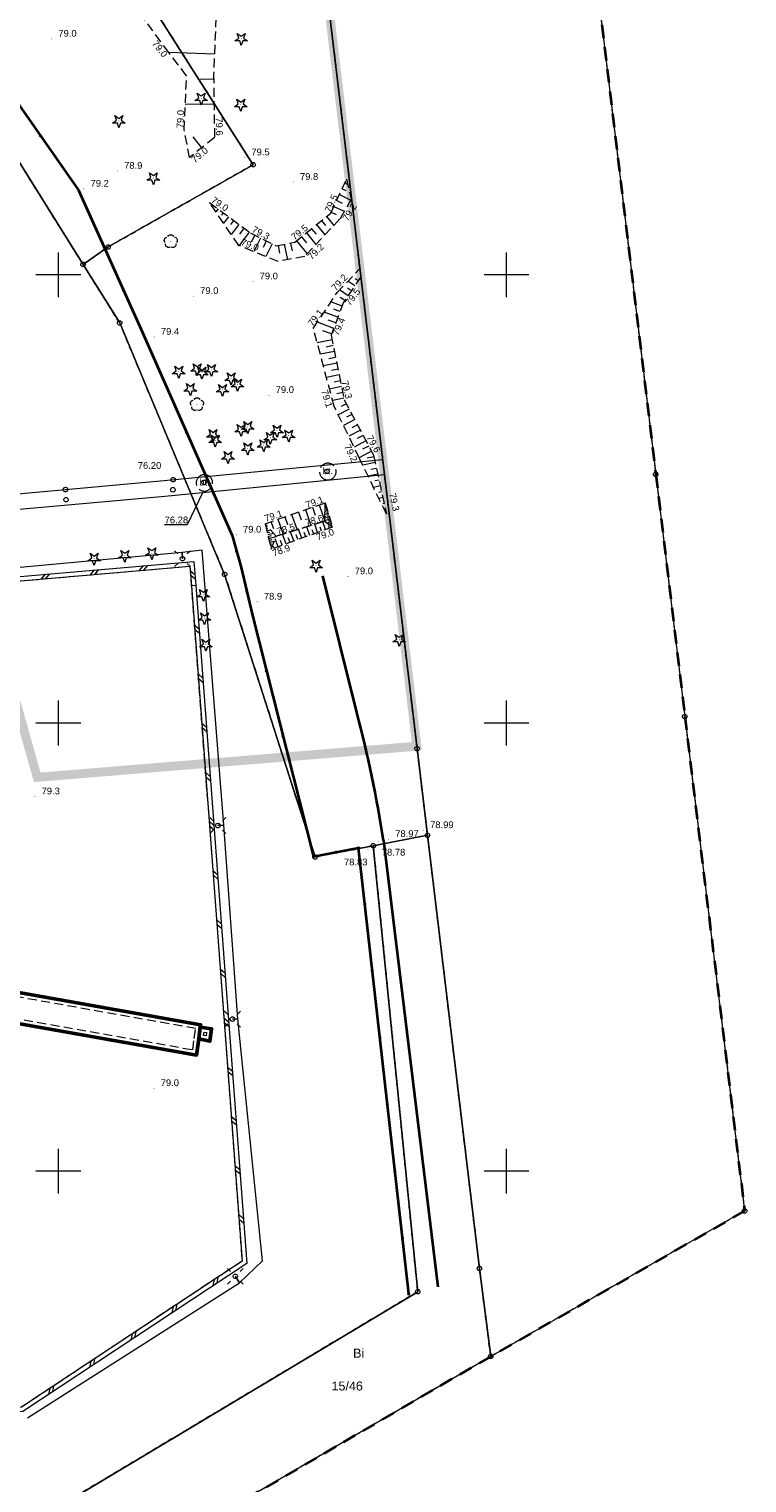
# Model space of a CAD drawing. Extents: x 6411274 to 6413600, y 5890750 to 5892331.
# Tile 7 of 22: x 6413097 to 6413177, y 5891065 to 5891227. Entities that reach past the tile are written whole.
import ezdxf
from ezdxf.enums import TextEntityAlignment as Align

# ---------------------------------------------------------------- set-up
doc = ezdxf.new("R2010")
doc.units = 0
for name, pattern in [('PRZER1-1', [1, 0.5, -0.5]), ('PRZER2-1', [1.5, 1, -0.5]), ('PRZER3-1', [2, 1.5, -0.5]), ('PRZER3-2', [2.5, 1.5, -1])]:
    doc.linetypes.add(name, pattern=pattern)
doc.layers.get('0').update_dxf_attribs({"linetype": 'CONTINUOUS'})
doc.layers.add('@zakres', color=30, linetype='CONTINUOUS')
for name, color, linetype, lineweight in [('GEPPGD', 7, 'CONTINUOUS', 18), ('GEPPGO', 7, 'CONTINUOUS', 18), ('GESDZI', 7, 'CONTINUOUS', 18), ('GESDZI_O', 7, 'CONTINUOUS', 18), ('GESJOB', 7, 'CONTINUOUS', 35), ('GSLDSO', 7, 'CONTINUOUS', 18), ('GSLKOG', 7, 'CONTINUOUS', 35), ('GSLTTK', 7, 'CONTINUOUS', 35), ('GSPWPN', 7, 'CONTINUOUS', 13), ('GSPWPN_O', 7, 'CONTINUOUS', 13), ('GSPWPS', 7, 'CONTINUOUS', 13), ('GSPWPS_O', 7, 'CONTINUOUS', 13), ('GSSBUD', 7, 'CONTINUOUS', 50), ('GSSOTW', 7, 'CONTINUOUS', 18), ('GSSOTW_O', 7, 'CONTINUOUS', 18), ('GSSTRZ', 7, 'CONTINUOUS', 18), ('GSSTZI', 7, 'CONTINUOUS', 18), ('GSSZSN', 7, 'CONTINUOUS', 18), ('GUPELA', 7, 'CONTINUOUS', 18), ('GUPIPP', 7, 'CONTINUOUS', 18), ('GUPISN', 7, 'CONTINUOUS', 18), ('GUPPRZ_O', 7, 'CONTINUOUS', 18)]:
    doc.layers.add(name, color=color, linetype=linetype, lineweight=lineweight)
for name, color, linetype, lineweight, true_color in [('GESUZY', 7, 'CONTINUOUS', 18, 0x008000), ('GESUZY_O', 7, 'CONTINUOUS', 18, 0x008000), ('GSPRDI', 7, 'CONTINUOUS', 18, 0x008000), ('GSPRDL', 7, 'CONTINUOUS', 18, 0x008000), ('GULCPR', 7, 'CONTINUOUS', 18, 0xd200d2), ('GULEPR', 1, 'CONTINUOUS', 18, 0xff0000), ('Ramka sekcyjna', 7, 'CONTINUOUS', 18, 0xa5007c)]:
    doc.layers.add(name, color=color, linetype=linetype, lineweight=lineweight, true_color=true_color)
doc.styles.add('Arial', font='Arial')

# ---------------------------------------------------------------- blocks, each defined once
blk = doc.blocks.new('GSPWPN1')
blk.add_hatch(color=0).paths.add_polyline_path([(-0.045, 0), (-0.043467, -0.011647), (-0.038971, -0.0225), (-0.03182, -0.03182), (-0.0225, -0.038971), (-0.011647, -0.043467), (0, -0.045), (0.011647, -0.043467), (0.0225, -0.038971), (0.03182, -0.03182), (0.038971, -0.0225), (0.043467, -0.011647), (0.045, 0), (0.043467, 0.011647), (0.038971, 0.0225), (0.03182, 0.03182), (0.0225, 0.038971), (0.011647, 0.043467), (0, 0.045), (-0.011647, 0.043467), (-0.0225, 0.038971), (-0.03182, 0.03182), (-0.038971, 0.0225), (-0.043467, 0.011647)])
blk = doc.blocks.new('GSPWPS1')
blk.add_hatch(color=0).paths.add_polyline_path([(-0.045, 0), (-0.043467, -0.011647), (-0.038971, -0.0225), (-0.03182, -0.03182), (-0.0225, -0.038971), (-0.011647, -0.043467), (0, -0.045), (0.011647, -0.043467), (0.0225, -0.038971), (0.03182, -0.03182), (0.038971, -0.0225), (0.043467, -0.011647), (0.045, 0), (0.043467, 0.011647), (0.038971, 0.0225), (0.03182, 0.03182), (0.0225, 0.038971), (0.011647, 0.043467), (0, 0.045), (-0.011647, 0.043467), (-0.0225, 0.038971), (-0.03182, 0.03182), (-0.038971, 0.0225), (-0.043467, 0.011647)])
blk = doc.blocks.new('GSPRDI1')
blk.add_hatch(color=0).paths.add_polyline_path([(0, -0.045), (0.013906, -0.042798), (0.02645, -0.036406), (0.036406, -0.02645), (0.042798, -0.013906), (0.045, 0), (0.042798, 0.013906), (0.036406, 0.02645), (0.02645, 0.036406), (0.013906, 0.042798), (0, 0.045), (-0.013906, 0.042798), (-0.02645, 0.036406), (-0.036406, 0.02645), (-0.042798, 0.013906), (-0.045, 0), (-0.042798, -0.013906), (-0.036406, -0.02645), (-0.02645, -0.036406), (-0.013906, -0.042798)])
at = {"color": 0}
blk.add_lwpolyline([(0.272471, 0.088531), (0.713338, -0.231778), (0.168396, -0.231778), (0, -0.750048), (-0.168396, -0.231778), (-0.713338, -0.231778), (-0.272471, 0.088531), (-0.440867, 0.606801), (0, 0.286493), (0.440867, 0.606801)], close=True, dxfattribs=at)
blk = doc.blocks.new('GSPRDL1')
blk.add_hatch(color=0).paths.add_polyline_path([(0, -0.045), (0.013906, -0.042798), (0.02645, -0.036406), (0.036406, -0.02645), (0.042798, -0.013906), (0.045, 0), (0.042798, 0.013906), (0.036406, 0.02645), (0.02645, 0.036406), (0.013906, 0.042798), (0, 0.045), (-0.013906, 0.042798), (-0.02645, 0.036406), (-0.036406, 0.02645), (-0.042798, 0.013906), (-0.045, 0), (-0.042798, -0.013906), (-0.036406, -0.02645), (-0.02645, -0.036406), (-0.013906, -0.042798)])
at = {"color": 0}
for points in [[(-0.635969, -0.134326), (-0.70458, -0.024001), (-0.731429, 0.103115), (-0.713292, 0.231763), (-0.652348, 0.346501), (-0.55591, 0.433559), (-0.435555, 0.482485)], [(-0.324277, 0.563333), (-0.240553, 0.662679), (-0.127956, 0.727494), (0, 0.75), (0.127956, 0.727494), (0.240553, 0.662679), (0.324277, 0.563333)], [(0.435555, 0.482485), (0.55591, 0.433559), (0.652348, 0.346501), (0.713292, 0.231763), (0.731429, 0.103115), (0.70458, -0.024001), (0.635969, -0.134326)], [(-0.068773, -0.646351), (-0.194901, -0.677512), (-0.324092, -0.663766), (-0.440839, -0.606763), (-0.531129, -0.513345), (-0.584125, -0.394725), (-0.593465, -0.265141)], [(0.593465, -0.265141), (0.584125, -0.394725), (0.531129, -0.513345), (0.440839, -0.606763), (0.324092, -0.663766), (0.194901, -0.677512), (0.068773, -0.646351)]]:
    blk.add_lwpolyline(points, dxfattribs=at)
blk = doc.blocks.new('GUPELA2')
blk.add_hatch(color=0).paths.add_polyline_path([(-0.001087, 0.044987), (0.011881, 0.043403), (0.021281, 0.03965), (0.030065, 0.033482), (0.038133, 0.023893), (0.043117, 0.012881), (0.044986, 0.001113), (0.044323, -0.007777), (0.040557, -0.019497), (0.033417, -0.030138), (0.024849, -0.037517), (0.013788, -0.042836), (0.002013, -0.044955), (-0.00982, -0.043916), (-0.020466, -0.040077), (-0.029541, -0.033946), (-0.036867, -0.025804), (-0.04187, -0.01649), (-0.04461, -0.005909), (-0.044532, 0.006476), (-0.041285, 0.017903), (-0.034764, 0.028574), (-0.024479, 0.03776), (-0.013449, 0.042943)])
at = {"color": 0}
for points in [[(-0.883883, 0.883883), (-0.53033, 0.53033)], [(0.883883, 0.883883), (0.53033, 0.53033)], [(-0.883883, -0.883883), (-0.53033, -0.53033)], [(0.883883, -0.883883), (0.53033, -0.53033)]]:
    blk.add_lwpolyline(points, dxfattribs=at)
blk = doc.blocks.new('GUPELA1')
at = {"color": 0}
blk.add_lwpolyline([(0, 0.25), (0.064705, 0.241481), (0.125, 0.216506), (0.176777, 0.176777), (0.216506, 0.125), (0.241481, 0.064705), (0.25, 0), (0.241481, -0.064705), (0.216506, -0.125), (0.176777, -0.176777), (0.125, -0.216506), (0.064705, -0.241481), (0, -0.25), (-0.064705, -0.241481), (-0.125, -0.216506), (-0.176777, -0.176777), (-0.216506, -0.125), (-0.241481, -0.064705), (-0.25, 0), (-0.241481, 0.064705), (-0.216506, 0.125), (-0.176777, 0.176777), (-0.125, 0.216506), (-0.064705, 0.241481)], close=True, dxfattribs=at)
blk = doc.blocks.new('GUPIPP1')
at = {"color": 0}
blk.add_lwpolyline([(0, 0.25), (0.064705, 0.241481), (0.125, 0.216506), (0.176777, 0.176777), (0.216506, 0.125), (0.241481, 0.064705), (0.25, 0), (0.241481, -0.064705), (0.216506, -0.125), (0.176777, -0.176777), (0.125, -0.216506), (0.064705, -0.241481), (0, -0.25), (-0.064705, -0.241481), (-0.125, -0.216506), (-0.176777, -0.176777), (-0.216506, -0.125), (-0.241481, -0.064705), (-0.25, 0), (-0.241481, 0.064705), (-0.216506, 0.125), (-0.176777, 0.176777), (-0.125, 0.216506), (-0.064705, 0.241481)], close=True, dxfattribs=at)
blk = doc.blocks.new('GUPISN1')
at = {"color": 0}
blk.add_lwpolyline([(0, 0.25), (0.064705, 0.241481), (0.125, 0.216506), (0.176777, 0.176777), (0.216506, 0.125), (0.241481, 0.064705), (0.25, 0), (0.241481, -0.064705), (0.216506, -0.125), (0.176777, -0.176777), (0.125, -0.216506), (0.064705, -0.241481), (0, -0.25), (-0.064705, -0.241481), (-0.125, -0.216506), (-0.176777, -0.176777), (-0.216506, -0.125), (-0.241481, -0.064705), (-0.25, 0), (-0.241481, 0.064705), (-0.216506, 0.125), (-0.176777, 0.176777), (-0.125, 0.216506), (-0.064705, 0.241481)], close=True, dxfattribs=at)
blk = doc.blocks.new('GEPPGO1_1')
at = {"color": 0}
blk.add_lwpolyline([(0, 0.25), (0.077254, 0.237764), (0.146946, 0.202254), (0.202254, 0.146946), (0.237764, 0.077254), (0.25, 0), (0.237764, -0.077254), (0.202254, -0.146946), (0.146946, -0.202254), (0.077254, -0.237764), (0, -0.25), (-0.077254, -0.237764), (-0.146946, -0.202254), (-0.202254, -0.146946), (-0.237764, -0.077254), (-0.25, 0), (-0.237764, 0.077254), (-0.202254, 0.146946), (-0.146946, 0.202254), (-0.077254, 0.237764)], close=True, dxfattribs=at)
blk = doc.blocks.new('GEPPGD1_1')
at = {"color": 0}
blk.add_lwpolyline([(0, 0.25), (0.077254, 0.237764), (0.146946, 0.202254), (0.202254, 0.146946), (0.237764, 0.077254), (0.25, 0), (0.237764, -0.077254), (0.202254, -0.146946), (0.146946, -0.202254), (0.077254, -0.237764), (0, -0.25), (-0.077254, -0.237764), (-0.146946, -0.202254), (-0.202254, -0.146946), (-0.237764, -0.077254), (-0.25, 0), (-0.237764, 0.077254), (-0.202254, 0.146946), (-0.146946, 0.202254), (-0.077254, 0.237764)], close=True, dxfattribs=at)
blk = doc.blocks.new('ODTN_1')
at = {"color": 0}
for points in [[(-0.5, -0.25), (0, 0.25)], [(0, -0.25), (0.5, 0.25)]]:
    blk.add_lwpolyline(points, dxfattribs=at)
blk = doc.blocks.new('GSLDSO2')
at = {"color": 0}
blk.add_lwpolyline([(0, 0.25), (0, -0.25)], dxfattribs=at)
blk = doc.blocks.new('KOLO')
blk.add_hatch(color=0).paths.add_polyline_path([(-0.175, 0), (-0.169037, -0.045293), (-0.151554, -0.0875), (-0.123744, -0.123744), (-0.0875, -0.151554), (-0.045293, -0.169037), (0, -0.175), (0.045293, -0.169037), (0.0875, -0.151554), (0.123744, -0.123744), (0.151554, -0.0875), (0.169037, -0.045293), (0.175, 0), (0.169037, 0.045293), (0.151554, 0.0875), (0.123744, 0.123744), (0.0875, 0.151554), (0.045293, 0.169037), (0, 0.175), (-0.045293, 0.169037), (-0.0875, 0.151554), (-0.123744, 0.123744), (-0.151554, 0.0875), (-0.169037, 0.045293)])
blk = doc.blocks.new('GSLKOG1')
blk.add_hatch(color=0).paths.add_polyline_path([(-0.175, 0), (-0.169037, -0.045293), (-0.151554, -0.0875), (-0.123744, -0.123744), (-0.0875, -0.151554), (-0.045293, -0.169037), (0, -0.175), (0.045293, -0.169037), (0.0875, -0.151554), (0.123744, -0.123744), (0.151554, -0.0875), (0.169037, -0.045293), (0.175, 0), (0.169037, 0.045293), (0.151554, 0.0875), (0.123744, 0.123744), (0.0875, 0.151554), (0.045293, 0.169037), (0, 0.175), (-0.045293, 0.169037), (-0.0875, 0.151554), (-0.123744, 0.123744), (-0.151554, 0.0875), (-0.169037, 0.045293)])

msp = doc.modelspace()

# ---------------------------------------------------------------- linework, layer by layer
at = {"layer": '@zakres', "linetype": 'PRZER3-2', "const_width": 1}
msp.add_lwpolyline([(6413112.78, 5891374.8), (6413060.49, 5891370.92), (6413045.21, 5891343.97), (6412978.93, 5891340.25), (6412981.86, 5891299.8), (6413032.81, 5891275.18), (6413083.63, 5891193.65), (6413097.64, 5891143.94), (6413140, 5891147.41), (6413128.17, 5891246.71), (6413116.37, 5891344.95)], close=True, dxfattribs=at)
at = {"layer": 'GESDZI', "color": 7, "linetype": 'Continuous', "lineweight": 18, "elevation": 10.22}
msp.add_lwpolyline([(6413145.68, 5891455.6), (6413141.17, 5891390.29), (6413157.95, 5891250.25), (6413166.66, 5891177.74), (6413169.9, 5891150.72), (6413176.58, 5891095.56), (6413148.24, 5891079.32), (6413146.99, 5891089.14), (6413141.19, 5891137.48), (6413140.03, 5891147.15), (6413128.17, 5891246.71), (6413116.37, 5891344.95), (6413111.7, 5891383.81), (6413103.43, 5891408.84), (6413090.49, 5891448.01), (6413081.99, 5891445.41), (6413081.41, 5891447.23)], dxfattribs=at)
for points in [[(6413141.19, 5891137.48), (6413135.14, 5891136.3), (6413128.65, 5891135.05), (6413118.55, 5891166.59), (6413106.84, 5891194.64), (6413102.76, 5891201.17), (6413105.56, 5891203.12), (6413121.73, 5891212.3), (6413063.28, 5891304.13), (6413060.38, 5891310), (6413078.98, 5891341.99), (6413116.37, 5891344.95), (6413128.17, 5891246.71), (6413140.03, 5891147.15)], [(6412875.65, 5891161.65), (6412901.31, 5891163.65), (6412896.32, 5891228.34), (6412920.47, 5891230.22), (6412914.28, 5891309.98), (6412984.08, 5891315.41), (6412984.81, 5891305.99), (6413000.81, 5891307.4), (6413009.33, 5891280.16), (6413021.87, 5891243.03), (6413074.1, 5891247.1), (6413102.76, 5891201.17), (6413106.84, 5891194.64), (6413118.55, 5891166.59), (6413128.65, 5891135.05), (6413135.14, 5891136.3), (6413140.1, 5891086.54), (6413035.1, 5891023.7), (6412895.37, 5891128.2), (6412877.2, 5891141.73)], [(6413121.73, 5891212.3), (6413105.56, 5891203.12), (6413102.76, 5891201.17), (6413074.1, 5891247.1), (6413051.3, 5891283.63), (6413062.32, 5891284.54), (6413060.38, 5891310), (6413063.28, 5891304.13)], [(6413135.14, 5891136.3), (6413141.19, 5891137.48), (6413146.99, 5891089.14), (6413148.24, 5891079.32), (6413116.44, 5891060.81), (6413041.49, 5891015.7), (6413035.1, 5891023.7), (6413140.1, 5891086.54)]]:
    msp.add_lwpolyline(points, close=True, dxfattribs=at)
at = {"layer": 'GESJOB', "color": 7, "linetype": 'PRZER3-2', "lineweight": 35, "elevation": 10.22}
msp.add_lwpolyline([(6413098.2, 5891748.24), (6413109.98, 5891650.66), (6413123.41, 5891537.93), (6413142.81, 5891481.56), (6413145.17, 5891473.71), (6413146.18, 5891465.84), (6413145.68, 5891455.6), (6413141.17, 5891390.29), (6413157.95, 5891250.25), (6413166.66, 5891177.74), (6413169.9, 5891150.72), (6413176.58, 5891095.56), (6413148.24, 5891079.32), (6413116.44, 5891060.81)], dxfattribs=at)
at = {"layer": 'GESUZY', "color": 96, "linetype": 'PRZER1-1', "lineweight": 18, "true_color": 0x008000, "elevation": 10.08}
for points in [[(6413035.1, 5891023.7), (6413140.1, 5891086.54), (6413135.14, 5891136.3), (6413128.65, 5891135.05), (6413118.55, 5891166.59), (6413106.84, 5891194.64), (6413102.76, 5891201.17), (6413105.56, 5891203.12), (6413121.73, 5891212.3), (6413063.28, 5891304.13), (6413060.38, 5891310), (6413045.68, 5891339.7), (6412994.99, 5891442.15), (6412987.15, 5891491.85)], [(6413145.68, 5891455.6), (6413141.17, 5891390.29), (6413157.95, 5891250.25), (6413166.66, 5891177.74), (6413169.9, 5891150.72), (6413176.58, 5891095.56), (6413148.24, 5891079.32), (6413146.99, 5891089.14), (6413141.19, 5891137.48), (6413140.03, 5891147.15), (6413128.17, 5891246.71), (6413116.37, 5891344.95), (6413111.7, 5891383.81), (6413103.43, 5891408.84), (6413090.49, 5891448.01), (6413081.99, 5891445.41), (6413081.41, 5891447.23)], [(6413081.41, 5891447.23), (6413081.99, 5891445.41), (6413090.49, 5891448.01), (6413103.43, 5891408.84), (6413111.7, 5891383.81), (6413116.37, 5891344.95), (6413128.17, 5891246.71), (6413140.03, 5891147.15), (6413141.19, 5891137.48), (6413146.99, 5891089.14), (6413148.24, 5891079.32), (6413116.44, 5891060.81)], [(6412833.1, 5891293.65), (6412861.22, 5891295.83), (6412865.2, 5891296.14), (6412867.79, 5891262.84), (6412870.62, 5891226.35), (6412896.32, 5891228.34), (6412920.47, 5891230.22), (6412914.28, 5891309.98), (6412984.08, 5891315.41), (6413014, 5891317.73), (6413018.53, 5891308.96), (6413032.43, 5891282.07), (6413051.3, 5891283.63), (6413074.1, 5891247.1), (6413102.76, 5891201.17), (6413106.84, 5891194.64), (6413118.55, 5891166.59), (6413128.65, 5891135.05), (6413135.14, 5891136.3), (6413140.1, 5891086.54), (6413035.1, 5891023.7), (6412895.37, 5891128.2), (6412877.2, 5891141.73), (6412824.07, 5891181.29)]]:
    msp.add_lwpolyline(points, dxfattribs=at)
msp.add_lwpolyline([(6413121.73, 5891212.3), (6413105.56, 5891203.12), (6413102.76, 5891201.17), (6413074.1, 5891247.1), (6413051.3, 5891283.63), (6413032.43, 5891282.07), (6413018.53, 5891308.96), (6413014, 5891317.73), (6413009.01, 5891327.37), (6413003.68, 5891336.7), (6412983.94, 5891371.29), (6412973.62, 5891440.78), (6412994.99, 5891442.15), (6413045.68, 5891339.7), (6413060.38, 5891310), (6413063.28, 5891304.13)], close=True, dxfattribs=at)
at = {"layer": 'GSLDSO', "color": 7, "linetype": 'Continuous', "lineweight": 18, "elevation": 10.18}
for points in [[(6413021.95, 5891159.97), (6413115.13, 5891168.04), (6413115.34, 5891165.35)], [(6413021.99, 5891159.47), (6413114.67, 5891167.5), (6413114.84, 5891165.31)], [(6413115.34, 5891165.35), (6413121.03, 5891089.7), (6413096.03, 5891073.16), (6412998.05, 5891066.44), (6412990.08, 5891072.15), (6412925.12, 5891122.1)], [(6413114.84, 5891165.31), (6413120.51, 5891089.96), (6413095.87, 5891073.65), (6412998.2, 5891066.95), (6412990.38, 5891072.55), (6412925.43, 5891122.49)]]:
    msp.add_lwpolyline(points, dxfattribs=at)
at = {"layer": 'GSLKOG', "color": 7, "linetype": 'Continuous', "lineweight": 35, "elevation": 10.18}
for points in [[(6413012.24, 5891290.42), (6413017.98, 5891290.8), (6413030.72, 5891290.15), (6413046.31, 5891289.35), (6413046.57, 5891289.15), (6413080.89, 5891240.02), (6413102.26, 5891209.44), (6413109.25, 5891193.9), (6413119.39, 5891170.91), (6413120.4, 5891167.36), (6413121.65, 5891161.99), (6413128.46, 5891135.09), (6413133.49, 5891136.06)], [(6413139.09, 5891086.29), (6413133.49, 5891136.06)]]:
    msp.add_lwpolyline(points, dxfattribs=at)
at = {"layer": 'GSLTTK', "color": 7, "linetype": 'Continuous', "lineweight": 35, "elevation": 10.18}
msp.add_lwpolyline([(6413136.28, 5891136.88, 0.027133), (6413133.3, 5891151.18), (6413129.5, 5891166.42)], format="xyb", dxfattribs=at)
msp.add_lwpolyline([(6413136.28, 5891136.88), (6413142.35, 5891087.07)], dxfattribs=at)
at = {"layer": 'GSSBUD', "color": 7, "linetype": 'Continuous', "lineweight": 50, "elevation": 10.18}
for points in [[(6412968.38, 5891142.63), (6412968.69, 5891138.99), (6413115.42, 5891112.95), (6413115.66, 5891114.74), (6413115.83, 5891116.06), (6413115.87, 5891116.32), (6412970.14, 5891142.23), (6412970.1, 5891142.78)], [(6413115.66, 5891114.74), (6413115.83, 5891116.06), (6413117.1, 5891115.88), (6413116.91, 5891114.49)]]:
    msp.add_lwpolyline(points, close=True, dxfattribs=at)
at = {"layer": 'GSSBUD', "color": 7, "linetype": 'PRZER2-1', "lineweight": 18, "elevation": 10.18}
for points in [[(6412968.92, 5891142.18), (6412969.16, 5891139.42), (6413114.99, 5891113.54), (6413115.16, 5891114.8), (6413115.31, 5891115.91), (6412969.68, 5891141.81), (6412969.64, 5891142.24)], [(6413116.21, 5891115.14), (6413116.26, 5891115.5), (6413116.54, 5891115.46), (6413116.49, 5891115.08)]]:
    msp.add_lwpolyline(points, close=True, dxfattribs=at)
at = {"layer": 'GSSOTW', "color": 7, "linetype": 'PRZER3-1', "lineweight": 18, "elevation": 10.18}
for points in [[(6413116.08, 5891177.68, -0.300356), (6413117.03, 5891177.34, -3.329381)], [(6413130.52, 5891178.87, -0.695614), (6413130.25, 5891177.15, -1.437578)]]:
    msp.add_lwpolyline(points, format="xyb", close=True, dxfattribs=at)
at = {"layer": 'GSSTRZ', "color": 7, "linetype": 'Continuous', "lineweight": 18, "elevation": 10.34}
msp.add_lwpolyline([(6413145.68, 5891455.6), (6413141.17, 5891390.29), (6413157.95, 5891250.25), (6413166.66, 5891177.74), (6413169.9, 5891150.72), (6413176.58, 5891095.56), (6413148.24, 5891079.32), (6413146.99, 5891089.14), (6413141.19, 5891137.48), (6413140.03, 5891147.15), (6413128.17, 5891246.71), (6413116.37, 5891344.95), (6413111.7, 5891383.81), (6413103.43, 5891408.84), (6413090.49, 5891448.01), (6413081.99, 5891445.41), (6413081.41, 5891447.23)], dxfattribs=at)
at = {"layer": 'GSSTZI', "color": 7, "linetype": 'PRZER2-1', "lineweight": 18, "elevation": 10.1}
msp.add_lwpolyline([(6412952.26, 5891153.52), (6413013.23, 5891158.72), (6413013.21, 5891158.97), (6413021.97, 5891159.72), (6413021.99, 5891159.47), (6413114.67, 5891167.5), (6413120.51, 5891089.96), (6413095.87, 5891073.65), (6412998.2, 5891066.95), (6412925.52, 5891122.31), (6412923.27, 5891151.27), (6412925.85, 5891151.4), (6412925.84, 5891151.65)], dxfattribs=at)
at = {"layer": 'GSSZSN', "color": 7, "linetype": 'PRZER2-1', "lineweight": 18, "elevation": 10.06}
msp.add_lwpolyline([(6413117.58, 5891228.66), (6413117.32, 5891222.39), (6413117.42, 5891215.32), (6413114.65, 5891213.1), (6413114.03, 5891216.2), (6413114.31, 5891222.23), (6413112.33, 5891224.81), (6413106.37, 5891232.94)], dxfattribs=at)
at = {"layer": 'GSSZSN', "color": 7, "linetype": 'Continuous', "lineweight": 18, "elevation": 10.06}
for points in [[(6413117.41, 5891224.62), (6413112.32, 5891224.83)], [(6413117.33, 5891221.84), (6413115.81, 5891221.82)], [(6413117.37, 5891219.06), (6413114.16, 5891219.02)], [(6413116, 5891214.18), (6413115.03, 5891215.4)], [(6413131.97, 5891210.26), (6413132.3, 5891210.1)], [(6413131.36, 5891208.96), (6413132.64, 5891208.36)], [(6413131.66, 5891209.61), (6413132.08, 5891209.41)], [(6413117.25, 5891207.79), (6413117.2, 5891207.72)], [(6413117.83, 5891207.36), (6413117.58, 5891207.03)], [(6413118.4, 5891206.93), (6413118.21, 5891206.67)], [(6413130.45, 5891207), (6413131, 5891206.74)], [(6413130.75, 5891207.65), (6413131.91, 5891207.11)], [(6413131.06, 5891208.3), (6413131.67, 5891208.02)], [(6413118.98, 5891206.5), (6413118.44, 5891205.77)], [(6413119.56, 5891206.07), (6413119.21, 5891205.61)], [(6413120.14, 5891205.64), (6413119.3, 5891204.52)], [(6413128.81, 5891205.61), (6413129.74, 5891204.47)], [(6413129.37, 5891206.06), (6413129.8, 5891205.53)], [(6413129.93, 5891206.51), (6413130.73, 5891205.52)], [(6413121.29, 5891204.79), (6413120.16, 5891203.27)], [(6413120.71, 5891205.22), (6413120.22, 5891204.55)], [(6413121.91, 5891204.43), (6413121.53, 5891203.65)], [(6413122.56, 5891204.11), (6413121.81, 5891202.6)], [(6413123.2, 5891203.8), (6413122.84, 5891203.06)], [(6413126.57, 5891203.81), (6413127.75, 5891202.35)], [(6413127.13, 5891204.26), (6413127.69, 5891203.57)], [(6413127.69, 5891204.71), (6413128.74, 5891203.41)], [(6413128.25, 5891205.16), (6413128.75, 5891204.55)], [(6413123.85, 5891203.48), (6413123.14, 5891202.06)], [(6413124.51, 5891203.28), (6413124.68, 5891202.42)], [(6413125.21, 5891203.42), (6413125.56, 5891201.7)], [(6413125.92, 5891203.56), (6413126.09, 5891202.7)], [(6413133.07, 5891198.79), (6413132.31, 5891199.3)], [(6413133.44, 5891199.34), (6413133.11, 5891199.56)], [(6413132.32, 5891197.68), (6413131.38, 5891198.32)], [(6413131.95, 5891197.13), (6413131.45, 5891197.47)], [(6413132.7, 5891198.23), (6413132.27, 5891198.52)], [(6413131.19, 5891195.29), (6413129.66, 5891195.86)], [(6413131.66, 5891196.53), (6413130.42, 5891197)], [(6413131.42, 5891195.91), (6413130.73, 5891196.17)], [(6413130.72, 5891194.04), (6413128.91, 5891194.72)], [(6413130.95, 5891194.66), (6413130.12, 5891194.97)], [(6413130.55, 5891192.77), (6413128.88, 5891192.43)], [(6413130.49, 5891193.41), (6413129.51, 5891193.78)], [(6413130.81, 5891191.46), (6413129.23, 5891191.14)], [(6413130.68, 5891192.11), (6413129.87, 5891191.95)], [(6413130.94, 5891190.8), (6413130.17, 5891190.65)], [(6413131.08, 5891190.15), (6413129.57, 5891189.85)], [(6413131.21, 5891189.5), (6413130.48, 5891189.35)], [(6413131.34, 5891188.84), (6413129.92, 5891188.56)], [(6413131.61, 5891187.54), (6413130.27, 5891187.27)], [(6413131.48, 5891188.19), (6413130.78, 5891188.05)], [(6413131.87, 5891186.23), (6413130.61, 5891185.97)], [(6413131.74, 5891186.88), (6413131.09, 5891186.75)], [(6413132.45, 5891185.03), (6413131.24, 5891184.39)], [(6413132.14, 5891185.62), (6413131.54, 5891185.31)], [(6413132.76, 5891184.44), (6413132.15, 5891184.12)], [(6413133.07, 5891183.85), (6413131.82, 5891183.19)], [(6413133.7, 5891182.68), (6413132.4, 5891181.99)], [(6413133.38, 5891183.27), (6413132.75, 5891182.93)], [(6413134.32, 5891181.5), (6413132.99, 5891180.79)], [(6413134.01, 5891182.09), (6413133.35, 5891181.74)], [(6413134.63, 5891180.91), (6413133.95, 5891180.55)], [(6413134.94, 5891180.32), (6413133.57, 5891179.59)], [(6413135.21, 5891179.71), (6413134.44, 5891179.55)], [(6413135.36, 5891179.06), (6413133.97, 5891178.76)], [(6413135.64, 5891177.76), (6413134.57, 5891177.53)], [(6413135.5, 5891178.41), (6413134.88, 5891178.28)], [(6413135.92, 5891176.46), (6413135.17, 5891176.29)], [(6413135.78, 5891177.11), (6413135.32, 5891177.01)], [(6413129.8, 5891174.46), (6413129.79, 5891174.45)], [(6413136.06, 5891175.8), (6413135.76, 5891175.74)], [(6413136.2, 5891175.15), (6413135.76, 5891175.06)], [(6413136.35, 5891174.5), (6413136.2, 5891174.47)], [(6413125.26, 5891173), (6413125.55, 5891172.16)], [(6413126.03, 5891173.27), (6413126.63, 5891171.57)], [(6413126.81, 5891173.54), (6413127.11, 5891172.67)], [(6413127.58, 5891173.81), (6413128.19, 5891172.04)], [(6413128.35, 5891174.08), (6413128.66, 5891173.18)], [(6413129.12, 5891174.34), (6413129.71, 5891172.63)], [(6413130.22, 5891173.06), (6413129.72, 5891172.91)], [(6413130.13, 5891173.37), (6413129.73, 5891173.25)], [(6413130.04, 5891173.68), (6413129.74, 5891173.59)], [(6413129.94, 5891173.99), (6413129.75, 5891173.93)], [(6413129.85, 5891174.3), (6413129.76, 5891174.27)], [(6413129.9, 5891174.15), (6413129.83, 5891174.12)], [(6413129.99, 5891173.84), (6413129.87, 5891173.8)], [(6413130.08, 5891173.53), (6413129.91, 5891173.47)], [(6413130.17, 5891173.22), (6413129.95, 5891173.15)], [(6413130.27, 5891172.9), (6413129.99, 5891172.82)], [(6413136.49, 5891173.85), (6413136.36, 5891173.82)], [(6413123.1, 5891172.11), (6413123.14, 5891172.12)], [(6413123.15, 5891171.9), (6413123.34, 5891171.94)], [(6413123.21, 5891171.68), (6413123.36, 5891171.72)], [(6413123.26, 5891171.46), (6413123.68, 5891171.57)], [(6413123.31, 5891171.25), (6413123.58, 5891171.31)], [(6413123.36, 5891171.03), (6413124.02, 5891171.19)], [(6413123.72, 5891172.47), (6413123.99, 5891171.7)], [(6413124.49, 5891172.73), (6413125.07, 5891171.09)], [(6413126.29, 5891170.31), (6413125.91, 5891171.35)], [(6413127.17, 5891170.62), (6413126.81, 5891171.62)], [(6413127.61, 5891170.78), (6413127.43, 5891171.27)], [(6413128.05, 5891170.94), (6413127.71, 5891171.9)], [(6413128.49, 5891171.1), (6413128.32, 5891171.57)], [(6413128.93, 5891171.26), (6413128.6, 5891172.17)], [(6413129.37, 5891171.42), (6413129.21, 5891171.86)], [(6413129.81, 5891171.58), (6413129.5, 5891172.45)], [(6413130.31, 5891172.75), (6413129.71, 5891172.57)], [(6413130.41, 5891172.44), (6413129.98, 5891172.31)], [(6413130.36, 5891172.59), (6413130.09, 5891172.51)], [(6413130.25, 5891171.74), (6413130.16, 5891171.99)], [(6413130.45, 5891172.28), (6413130.3, 5891172.24)], [(6413130.5, 5891172.13), (6413130.3, 5891172.07)], [(6413130.55, 5891171.97), (6413130.5, 5891171.96)], [(6413123.42, 5891170.82), (6413123.8, 5891170.91)], [(6413123.47, 5891170.6), (6413124.3, 5891170.8)], [(6413123.52, 5891170.38), (6413123.86, 5891170.46)], [(6413123.57, 5891170.17), (6413124.1, 5891170.3)], [(6413123.62, 5891169.95), (6413123.82, 5891170)], [(6413123.68, 5891169.73), (6413123.91, 5891169.79)], [(6413124.09, 5891169.51), (6413124.02, 5891169.7)], [(6413124.53, 5891169.67), (6413124.21, 5891170.56)], [(6413124.97, 5891169.83), (6413124.77, 5891170.38)], [(6413125.41, 5891169.99), (6413125.02, 5891171.07)], [(6413125.85, 5891170.15), (6413125.66, 5891170.68)], [(6413126.73, 5891170.47), (6413126.55, 5891170.98)], [(6413123.73, 5891169.52), (6413123.77, 5891169.53)]]:
    msp.add_lwpolyline(points, dxfattribs=at)
at = {"layer": 'GSSZSN', "color": 7, "linetype": 'PRZER2-1', "lineweight": 18, "elevation": 10.06}
for points in [[(6413116.86, 5891208.08), (6413121.46, 5891204.66), (6413124.32, 5891203.24), (6413126.39, 5891203.66), (6413130.4, 5891206.89), (6413132.17, 5891210.7), (6413132.68, 5891208.44), (6413131.42, 5891206.26), (6413127.48, 5891202.06), (6413124.52, 5891201.5), (6413120.14, 5891203.28)], [(6413133.74, 5891199.78), (6413131.79, 5891196.89), (6413130.44, 5891193.29), (6413131.91, 5891186.05), (6413135.18, 5891179.87), (6413136.6, 5891173.33), (6413133.6, 5891179.53), (6413130.79, 5891185.32), (6413128.45, 5891194.03), (6413131.1, 5891198.03), (6413133.62, 5891200.68)], [(6413123.07, 5891172.24), (6413129.77, 5891174.57), (6413129.71, 5891172.51), (6413124.32, 5891170.86)], [(6413129.77, 5891174.57), (6413130.58, 5891171.86), (6413129.71, 5891172.51)], [(6413123.07, 5891172.24), (6413123.76, 5891169.39), (6413124.32, 5891170.86)], [(6413130.58, 5891171.86), (6413123.76, 5891169.39), (6413124.32, 5891170.86), (6413129.71, 5891172.51)]]:
    msp.add_lwpolyline(points, close=True, dxfattribs=at)
at = {"layer": 'GULCPR', "color": 212, "linetype": 'Continuous', "lineweight": 18, "true_color": 0xd200d2, "elevation": 10.14}
for points in [[(6413136.2, 5891179.35), (6413111.8, 5891177.02), (6413026.89, 5891169.29), (6413001.99, 5891167.07), (6412999.57, 5891201.95), (6412979, 5891200.43)], [(6413136.4, 5891177.69), (6413116.09, 5891175.7), (6413111.87, 5891175.28), (6413026.9, 5891167.67), (6413000.44, 5891165.33), (6412998.01, 5891200.14), (6412979.13, 5891198.69)]]:
    msp.add_lwpolyline(points, dxfattribs=at)
at = {"layer": 'GULEPR', "color": 1, "linetype": 'Continuous', "lineweight": 18, "true_color": 0xff0000, "elevation": 10.14}
msp.add_lwpolyline([(6413096.56, 5891072.48), (6413120.21, 5891087.54), (6413119.75, 5891088.25), (6413120.21, 5891087.54), (6413122.77, 5891089.98), (6413120.03, 5891117), (6413119.43, 5891116.96), (6413120.03, 5891117), (6413118.45, 5891138.61), (6413117.8, 5891138.56), (6413118.45, 5891138.61), (6413116.04, 5891169.27), (6413113.8, 5891169.04), (6413113.85, 5891168.34), (6413113.8, 5891169.04), (6413080.81, 5891165.98)], dxfattribs=at)
at = {"layer": 'GUPPRZ_O', "color": 212, "linetype": 'Continuous', "lineweight": 13, "true_color": 0xd200d2, "elevation": 10.8, "flags": 128}
msp.add_lwpolyline([(6413116.09, 5891175.7), (6413114.38, 5891172.12), (6413111.86, 5891172.12)], dxfattribs=at)
at = {"layer": 'Ramka sekcyjna', "color": 224, "linetype": 'Continuous', "lineweight": 18, "true_color": 0xa5007c, "elevation": 100, "flags": 128}
for points in [[(6413100, 5891197.5), (6413100, 5891202.5)], [(6413150, 5891197.5), (6413150, 5891202.5)], [(6413102.5, 5891200), (6413097.5, 5891200)], [(6413152.5, 5891200), (6413147.5, 5891200)], [(6413100, 5891147.5), (6413100, 5891152.5)], [(6413150, 5891147.5), (6413150, 5891152.5)], [(6413102.5, 5891150), (6413097.5, 5891150)], [(6413152.5, 5891150), (6413147.5, 5891150)], [(6413100, 5891097.5), (6413100, 5891102.5)], [(6413150, 5891097.5), (6413150, 5891102.5)], [(6413102.5, 5891100), (6413097.5, 5891100)], [(6413152.5, 5891100), (6413147.5, 5891100)]]:
    msp.add_lwpolyline(points, dxfattribs=at)

# ---------------------------------------------------------------- block references
at = {"layer": 'GEPPGD', "color": 7, "linetype": 'Continuous', "lineweight": 18}
for p in [(6413121.73, 5891212.3, 10.24), (6413105.56, 5891203.12, 10.24), (6413102.76, 5891201.17, 10.24), (6413106.84, 5891194.64, 10.24), (6413118.55, 5891166.59, 10.24), (6413140.03, 5891147.15, 10.24), (6413141.19, 5891137.48, 10.24), (6413135.14, 5891136.3, 10.24), (6413128.65, 5891135.05, 10.24), (6413146.99, 5891089.14, 10.24), (6413140.1, 5891086.54, 10.24)]:
    msp.add_blockref('GEPPGD1_1', p, dxfattribs=at)
at = {"layer": 'GEPPGO', "color": 7, "linetype": 'Continuous', "lineweight": 18}
for p in [(6413166.66, 5891177.74, 10.24), (6413169.9, 5891150.72, 10.24), (6413176.58, 5891095.56, 10.24), (6413148.24, 5891079.32, 10.24)]:
    msp.add_blockref('GEPPGO1_1', p, dxfattribs=at)
at = {"layer": 'GSLDSO', "color": 7, "linetype": 'Continuous', "lineweight": 18}
for name, p, rotation in [('ODTN_1', (6413098.57, 5891166.36, 10.18), 4.952949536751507), ('ODTN_1', (6413098.57, 5891166.36, 10.18), 4.952949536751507), ('ODTN_1', (6413104.05, 5891166.83, 10.18), 4.952949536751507), ('ODTN_1', (6413104.05, 5891166.83, 10.18), 4.952949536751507), ('ODTN_1', (6413109.53, 5891167.31, 10.18), 4.952949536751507), ('ODTN_1', (6413109.53, 5891167.31, 10.18), 4.952949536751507), ('ODTN_1', (6413114.99, 5891166.55, 10.18), 274.443522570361), ('ODTN_1', (6413114.99, 5891166.55, 10.18), 274.443522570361), ('GSLDSO2', (6413115.09, 5891165.33, 10.18), 274.443522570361), ('GSLDSO2', (6413115.09, 5891165.33, 10.18), 274.3056110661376), ('ODTN_1', (6413115.45, 5891160.49, 10.18), 274.3056110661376), ('ODTN_1', (6413115.45, 5891160.49, 10.18), 274.3056110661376), ('ODTN_1', (6413115.87, 5891155, 10.18), 274.3056110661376), ('ODTN_1', (6413115.87, 5891155, 10.18), 274.3056110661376), ('ODTN_1', (6413116.28, 5891149.52, 10.18), 274.3056110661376), ('ODTN_1', (6413116.28, 5891149.52, 10.18), 274.3056110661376), ('ODTN_1', (6413116.69, 5891144.03, 10.18), 274.3056110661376), ('ODTN_1', (6413116.69, 5891144.03, 10.18), 274.3056110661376), ('ODTN_1', (6413117.1, 5891138.55, 10.18), 274.3056110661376), ('ODTN_1', (6413117.1, 5891138.55, 10.18), 274.3056110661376), ('ODTN_1', (6413117.52, 5891133.06, 10.18), 274.3056110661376), ('ODTN_1', (6413117.52, 5891133.06, 10.18), 274.3056110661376), ('ODTN_1', (6413117.93, 5891127.58, 10.18), 274.3056110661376), ('ODTN_1', (6413117.93, 5891127.58, 10.18), 274.3056110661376), ('ODTN_1', (6413118.34, 5891122.1, 10.18), 274.3056110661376), ('ODTN_1', (6413118.34, 5891122.1, 10.18), 274.3056110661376), ('ODTN_1', (6413118.76, 5891116.61, 10.18), 274.3056110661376), ('ODTN_1', (6413118.76, 5891116.61, 10.18), 274.3056110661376), ('ODTN_1', (6413119.17, 5891111.13, 10.18), 274.3056110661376), ('ODTN_1', (6413119.17, 5891111.13, 10.18), 274.3056110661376), ('ODTN_1', (6413119.58, 5891105.64, 10.18), 274.3056110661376), ('ODTN_1', (6413119.58, 5891105.64, 10.18), 274.3056110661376), ('ODTN_1', (6413119.99, 5891100.16, 10.18), 274.3056110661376), ('ODTN_1', (6413119.99, 5891100.16, 10.18), 274.3056110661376), ('ODTN_1', (6413120.41, 5891094.67, 10.18), 274.3056110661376), ('ODTN_1', (6413120.41, 5891094.67, 10.18), 274.3056110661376), ('ODTN_1', (6413117.53, 5891087.69, 10.18), 213.4985739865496), ('ODTN_1', (6413117.53, 5891087.69, 10.18), 213.4985739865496), ('ODTN_1', (6413112.95, 5891084.65, 10.18), 213.4985739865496), ('ODTN_1', (6413112.95, 5891084.65, 10.18), 213.4985739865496), ('ODTN_1', (6413108.36, 5891081.62, 10.18), 213.4985739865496), ('ODTN_1', (6413108.36, 5891081.62, 10.18), 213.4985739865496), ('ODTN_1', (6413103.77, 5891078.58, 10.18), 213.4985739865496), ('ODTN_1', (6413103.77, 5891078.58, 10.18), 213.4985739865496), ('ODTN_1', (6413099.19, 5891075.54, 10.18), 213.4985739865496), ('ODTN_1', (6413099.19, 5891075.54, 10.18), 213.4985739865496)]:
    msp.add_blockref(name, p, dxfattribs=dict(at, rotation=rotation))
at = {"layer": 'GSLKOG', "color": 7, "linetype": 'Continuous', "lineweight": 35}
for name, p, rotation in [('KOLO', (6413098.02, 5891215.51, 10.18), 304.9467261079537), ('KOLO', (6413098.02, 5891215.51, 10.18), 304.9467261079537), ('KOLO', (6413104.22, 5891205.09, 10.18), 294.2185463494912), ('KOLO', (6413104.22, 5891205.09, 10.18), 294.2185463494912), ('KOLO', (6413107.29, 5891198.25, 10.18), 294.2185463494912), ('KOLO', (6413107.29, 5891198.25, 10.18), 294.2185463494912), ('KOLO', (6413111.29, 5891189.27, 10.18), 293.8004210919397), ('KOLO', (6413111.29, 5891189.27, 10.18), 293.8004210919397), ('KOLO', (6413114.32, 5891182.41, 10.18), 293.8004210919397), ('KOLO', (6413114.32, 5891182.41, 10.18), 293.8004210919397), ('KOLO', (6413117.35, 5891175.54, 10.18), 293.8004210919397), ('KOLO', (6413117.35, 5891175.54, 10.18), 293.8004210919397), ('KOLO', (6413119.89, 5891169.14, 10.18), 285.8814259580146), ('KOLO', (6413119.89, 5891169.14, 10.18), 285.8814259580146), ('KOLO', (6413121.03, 5891164.67, 10.18), 283.1036624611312), ('KOLO', (6413121.03, 5891164.67, 10.18), 283.1036624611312), ('KOLO', (6413123.21, 5891155.81, 10.18), 284.20651274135), ('KOLO', (6413123.21, 5891155.81, 10.18), 284.20651274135), ('KOLO', (6413125.06, 5891148.54, 10.18), 284.20651274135), ('KOLO', (6413125.06, 5891148.54, 10.18), 284.20651274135), ('KOLO', (6413126.9, 5891141.27, 10.18), 284.20651274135), ('KOLO', (6413126.9, 5891141.27, 10.18), 284.20651274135), ('KOLO', (6413130.98, 5891135.58, 10.18), 10.91509797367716), ('KOLO', (6413130.98, 5891135.58, 10.18), 10.91509797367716), ('GSLKOG1', (6413133.49, 5891136.06, 10.18), 10.91509797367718), ('GSLKOG1', (6413133.49, 5891136.06, 10.18), 96.4243579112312), ('KOLO', (6413134.19, 5891129.81, 10.18), 96.4243579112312), ('KOLO', (6413134.19, 5891129.81, 10.18), 96.4243579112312), ('KOLO', (6413135.03, 5891122.35, 10.18), 96.4243579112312), ('KOLO', (6413135.03, 5891122.35, 10.18), 96.4243579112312), ('KOLO', (6413135.87, 5891114.9, 10.18), 96.4243579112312), ('KOLO', (6413135.87, 5891114.9, 10.18), 96.4243579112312), ('KOLO', (6413136.71, 5891107.45, 10.18), 96.4243579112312), ('KOLO', (6413136.71, 5891107.45, 10.18), 96.4243579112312), ('KOLO', (6413137.55, 5891099.99, 10.18), 96.4243579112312), ('KOLO', (6413137.55, 5891099.99, 10.18), 96.4243579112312), ('KOLO', (6413138.39, 5891092.54, 10.18), 96.4243579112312), ('KOLO', (6413138.39, 5891092.54, 10.18), 96.4243579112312), ('GSLKOG1', (6413139.09, 5891086.29, 10.18), 96.4243579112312)]:
    msp.add_blockref(name, p, dxfattribs=dict(at, rotation=rotation))
at = {"layer": 'GSPRDI', "color": 96, "linetype": 'Continuous', "lineweight": 18, "true_color": 0x008000}
for p in [(6413120.4, 5891226.34, 10.12), (6413115.94, 5891219.68, 10.12), (6413120.35, 5891218.99, 10.12), (6413106.75, 5891217.18, 10.12), (6413110.6, 5891210.8, 10.12), (6413113.43, 5891189.2, 10.12), (6413115.48, 5891189.49, 10.12), (6413116.02, 5891189.1, 10.12), (6413117.08, 5891189.4, 10.12), (6413119.28, 5891188.45, 10.12), (6413114.73, 5891187.27, 10.12), (6413118.31, 5891187.17, 10.12), (6413119.99, 5891187.75, 10.12), (6413117.26, 5891182.14, 10.12), (6413120.39, 5891182.71, 10.12), (6413121.13, 5891183.02, 10.12), (6413124.4, 5891182.62, 10.12), (6413125.7, 5891182.08, 10.12), (6413117.5, 5891181.53, 10.12), (6413121.13, 5891180.64, 10.12), (6413122.91, 5891181.01, 10.12), (6413123.65, 5891181.82, 10.12), (6413118.93, 5891179.68, 10.12), (6413110.44, 5891168.95, 10.12), (6413103.99, 5891168.33, 10.12), (6413107.41, 5891168.65, 10.12), (6413128.76, 5891167.55, 10.12), (6413116.18, 5891164.3, 10.12), (6413116.3, 5891161.69, 10.12), (6413138.03, 5891159.28, 10.12), (6413116.46, 5891158.75, 10.12)]:
    msp.add_blockref('GSPRDI1', p, dxfattribs=at)
at = {"layer": 'GSPRDL', "color": 96, "linetype": 'Continuous', "lineweight": 18, "true_color": 0x008000}
for p in [(6413112.54, 5891203.74, 10.12), (6413115.47, 5891185.55, 10.12)]:
    msp.add_blockref('GSPRDL1', p, dxfattribs=at)
at = {"layer": 'GSPWPN', "color": 7, "linetype": 'Continuous', "lineweight": 13}
for p in [(6413099.25, 5891226.34, 10.08), (6413112.33, 5891224.81, 10.08), (6413114.03, 5891216.2, 10.08), (6413117.42, 5891215.32, 10.08), (6413114.65, 5891213.1, 10.08), (6413120.79, 5891213.09, 10.08), (6413106.59, 5891211.59, 10.08), (6413126.21, 5891210.36, 10.08), (6413102.84, 5891209.6, 10.08), (6413116.86, 5891208.08, 10.08), (6413130.4, 5891206.89, 10.08), (6413131.42, 5891206.26, 10.08), (6413121.46, 5891204.66, 10.08), (6413126.39, 5891203.66, 10.08), (6413120.14, 5891203.28, 10.08), (6413127.48, 5891202.06, 10.08), (6413121.71, 5891199.26, 10.08), (6413115.07, 5891197.63, 10.08), (6413131.1, 5891198.03, 10.08), (6413131.79, 5891196.89, 10.08), (6413128.45, 5891194.03, 10.08), (6413110.69, 5891193.07, 10.08), (6413130.44, 5891193.29, 10.08), (6413123.5, 5891186.58, 10.08), (6413131.91, 5891186.05, 10.08), (6413130.79, 5891185.32, 10.08), (6413133.6, 5891179.53, 10.08), (6413135.18, 5891179.87, 10.08), (6413129.77, 5891174.57, 10.08), (6413136.6, 5891173.33, 10.08), (6413123.07, 5891172.24, 10.08), (6413129.71, 5891172.51, 10.08), (6413130.58, 5891171.86, 10.08), (6413119.85, 5891171, 10.08), (6413124.32, 5891170.86, 10.08), (6413123.76, 5891169.39, 10.08), (6413132.32, 5891166.35, 10.08), (6413122.18, 5891163.52, 10.08), (6413097.38, 5891141.79, 10.08), (6413110.67, 5891109.23, 10.08)]:
    msp.add_blockref('GSPWPN1', p, dxfattribs=at)
at = {"layer": 'GSPWPS', "color": 7, "linetype": 'Continuous', "lineweight": 13}
for p in [(6413140.73, 5891138.02, 10.08), (6413134.56, 5891135.82, 10.08), (6413135.73, 5891136.72, 10.08), (6413136.84, 5891137.03, 10.08)]:
    msp.add_blockref('GSPWPS1', p, dxfattribs=at)
at = {"layer": 'GUPELA', "color": 7, "linetype": 'Continuous', "lineweight": 18}
for name, p in [('GUPELA2', (6413113.85, 5891168.34, 10.15)), ('GUPELA1', (6413113.85, 5891168.34, 10.16)), ('GUPELA2', (6413117.8, 5891138.56, 10.15)), ('GUPELA1', (6413117.8, 5891138.56, 10.16)), ('GUPELA2', (6413119.43, 5891116.96, 10.15)), ('GUPELA1', (6413119.43, 5891116.96, 10.16)), ('GUPELA2', (6413119.75, 5891088.25, 10.15)), ('GUPELA1', (6413119.75, 5891088.25, 10.16))]:
    msp.add_blockref(name, p, dxfattribs=at)
at = {"layer": 'GUPIPP', "color": 7, "linetype": 'Continuous', "lineweight": 18}
for p in [(6413129.98, 5891178.08, 10.16), (6413116.25, 5891176.84, 10.16)]:
    msp.add_blockref('GUPIPP1', p, dxfattribs=at)
at = {"layer": 'GUPISN', "color": 7, "linetype": 'Continuous', "lineweight": 18}
for p in [(6413100.79, 5891176.05, 10.16), (6413112.78, 5891176.02, 10.16), (6413112.81, 5891177.15, 10.16), (6413100.85, 5891174.92, 10.16), (6413113.85, 5891168.34, 10.16), (6413117.8, 5891138.56, 10.16), (6413119.43, 5891116.96, 10.16), (6413119.75, 5891088.25, 10.16)]:
    msp.add_blockref('GUPISN1', p, dxfattribs=at)

# ---------------------------------------------------------------- texts
at = {"layer": 'GESDZI_O', "color": 7, "linetype": 'Continuous', "lineweight": 0, "style": 'Arial'}
msp.add_text('15/46', height=1, dxfattribs=at).set_placement((6413132.23, 5891075.52, 10.8), align=Align.CENTER)
at = {"layer": 'GESUZY_O', "color": 96, "linetype": 'Continuous', "lineweight": 0, "true_color": 0x008000, "style": 'Arial'}
msp.add_text('Bi', height=1, dxfattribs=at).set_placement((6413133.51, 5891079.18, 10.8), align=Align.CENTER)
at = {"layer": 'GSPWPN_O', "color": 7, "linetype": 'Continuous', "lineweight": 0, "style": 'Arial'}
for s, p in [('79.0', (6413100, 5891226.59, 10.8)), ('79.5', (6413121.54, 5891213.34, 10.8)), ('78.9', (6413107.34, 5891211.84, 10.8)), ('79.2', (6413103.59, 5891209.85, 10.8)), ('79.8', (6413126.96, 5891210.61, 10.8)), ('79.0', (6413122.46, 5891199.51, 10.8)), ('79.0', (6413115.82, 5891197.88, 10.8)), ('79.4', (6413111.44, 5891193.32, 10.8)), ('79.0', (6413124.25, 5891186.83, 10.8)), ('79.0', (6413120.6, 5891171.25, 10.8)), ('79.0', (6413133.07, 5891166.6, 10.8)), ('78.9', (6413122.93, 5891163.77, 10.8)), ('79.3', (6413098.13, 5891142.04, 10.8)), ('79.0', (6413111.42, 5891109.48, 10.8))]:
    msp.add_text(s, height=0.75, dxfattribs=at).set_placement(p)
for s, rotation, p in [('79.0', 307.9964, (6413111.66, 5891224.2, 10.8)), ('79.6', 271.4512, (6413117.61, 5891215.53, 10.8)), ('79.3', 284.1977, (6413132.08, 5891186.12, 10.8)), ('79.1', 286.8599, (6413129.91, 5891185.11, 10.8)), ('79.2', 296.324, (6413132.76, 5891179.04, 10.8)), ('79.6', 298.615, (6413135.33, 5891180.08, 10.8)), ('79.1', 20.4267, (6413129.67, 5891174.66, 10.8)), ('79.3', 282.5643, (6413137.35, 5891173.58, 10.8)), ('78.6', 16.3831, (6413129.64, 5891172.56, 10.8)), ('79.0', 19.6511, (6413130.85, 5891171.03, 10.8))]:
    msp.add_text(s, height=0.75, rotation=rotation, dxfattribs=at).set_placement(p, align=Align.RIGHT)
for s, rotation, p in [('79.0', 87.337, (6413113.94, 5891216.35, 10.8)), ('79.0', 39.7902, (6413115.22, 5891212.45, 10.8)), ('79.0', 325.7614, (6413116.97, 5891208.18, 10.8)), ('79.5', 64.8727, (6413130.35, 5891206.9, 10.8)), ('79.2', 57.9874, (6413132.28, 5891205.94, 10.8)), ('79.3', 331.7144, (6413121.52, 5891204.84, 10.8)), ('79.5', 39.4558, (6413126.36, 5891203.82, 10.8)), ('79.0', 339.5127, (6413120.29, 5891203.36, 10.8)), ('79.2', 45.3289, (6413128.28, 5891201.61, 10.8)), ('79.2', 47.6502, (6413130.95, 5891198.16, 10.8)), ('79.5', 53.0892, (6413132.54, 5891196.5, 10.8)), ('79.1', 52.5831, (6413128.36, 5891194.2, 10.8)), ('79.4', 67.62, (6413131.25, 5891193.16, 10.8)), ('79.1', 18.2289, (6413123.14, 5891172.44, 10.8)), ('78.5', 16.5289, (6413124.51, 5891171, 10.8)), ('78.9', 20.5141, (6413124.04, 5891168.56, 10.8))]:
    msp.add_text(s, height=0.75, rotation=rotation, dxfattribs=at).set_placement(p)
at = {"layer": 'GSPWPS_O', "color": 7, "linetype": 'Continuous', "lineweight": 0, "style": 'Arial'}
for s, p in [('78.99', (6413141.48, 5891138.27, 10.8)), ('78.97', (6413137.59, 5891137.28, 10.8)), ('78.78', (6413136.09, 5891135.21, 10.8)), ('78.83', (6413131.87, 5891134.11, 10.8))]:
    msp.add_text(s, height=0.75, dxfattribs=at).set_placement(p)
at = {"layer": 'GSSOTW_O', "color": 7, "linetype": 'Continuous', "lineweight": 0, "style": 'Arial'}
for p in [(6413130.07, 5891177.77, 10.8), (6413116.3, 5891176.5, 10.8)]:
    msp.add_text('bt.', height=0.75, dxfattribs=at).set_placement(p, align=Align.CENTER)
at = {"layer": 'GUPPRZ_O', "color": 212, "linetype": 'Continuous', "lineweight": 0, "true_color": 0xd200d2, "style": 'Arial'}
for s, p in [('76.20', (6413108.86, 5891178.36, 10.8)), ('76.28', (6413111.86, 5891172.29, 10.8))]:
    msp.add_text(s, height=0.75, rotation=360, dxfattribs=at).set_placement(p)

doc.saveas('drawing.dxf')
